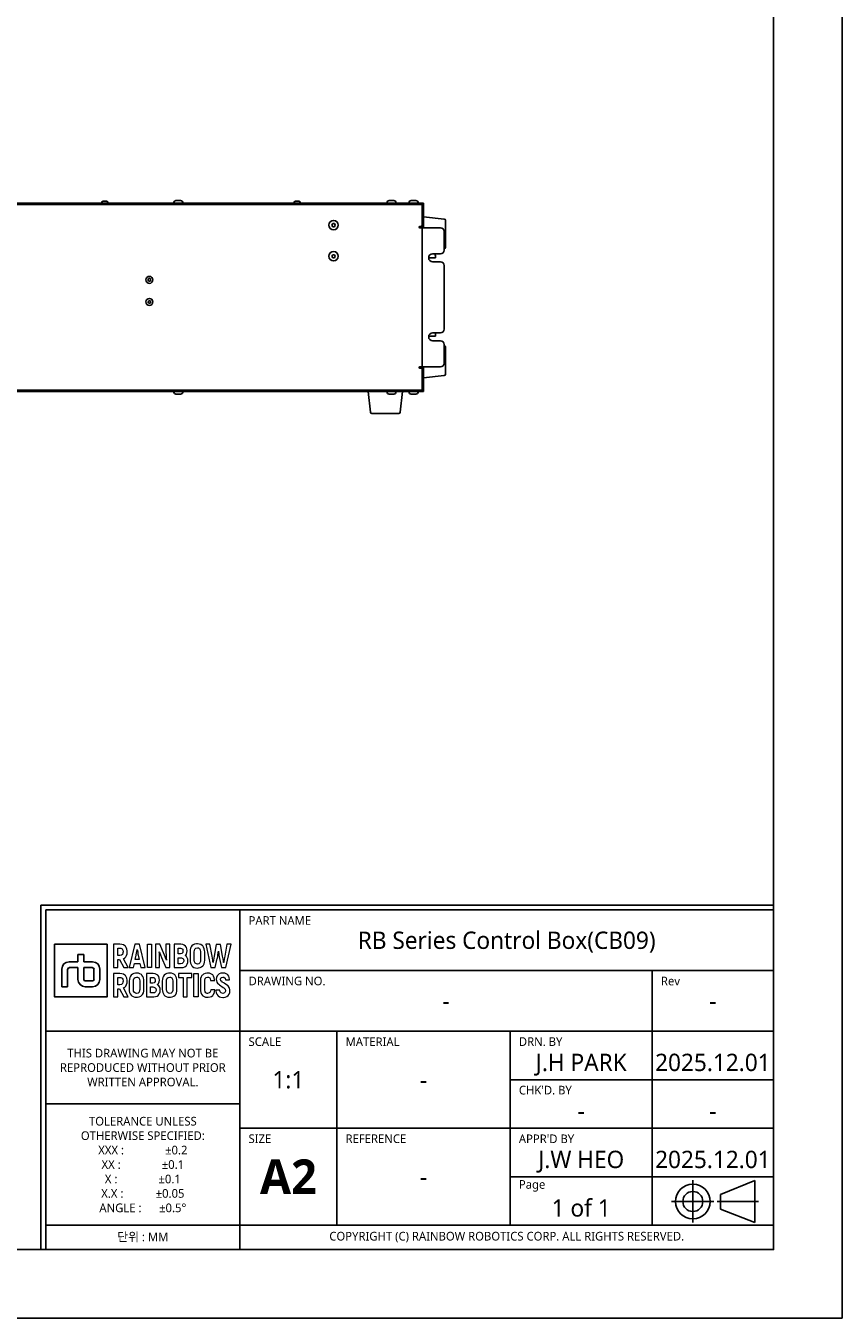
# Model space of a CAD drawing. Header units: millimetres. Extents: x 165 to 2541, y 199 to 1879.
# Tile 23 of 61: x 1875 to 2541, y 199 to 1254. Entities that reach past the tile are written whole.
import ezdxf
from ezdxf.enums import TextEntityAlignment as Align

# ---------------------------------------------------------------- set-up
doc = ezdxf.new("R2010")
doc.units = ezdxf.units.MM
doc.header["$LTSCALE"] = 4
doc.linetypes.add('CENTER2', pattern=[28.575, 19.05, -3.175, 3.175, -3.175])
for name, color, linetype in [('02_Center Line', 1, 'CENTER2'), ('07_Special Line2', 76, 'Continuous'), ('10_Drawing Template', 2, 'Continuous')]:
    doc.layers.add(name, color=color, linetype=linetype)
doc.layers.add('14_Mark', color=7, linetype='Continuous', true_color=0xe03c31)
doc.styles.add('Rainbow-2.5 Style', font='malgunsl.ttf')

# ---------------------------------------------------------------- blocks, each defined once
blk = doc.blocks.new('A$Cf13cdfad')
at = {"linetype": 'Continuous'}
for p, q in [((569.17, 25.23), (576.15, 28.12)), ((576.15, 28.12), (576.15, 19.53)), ((569.17, 25.23), (569.17, 22.27)), ((576.15, 19.53), (569.17, 22.27))]:
    blk.add_line(p, q, dxfattribs=at)
blk.add_lwpolyline([(0, 0), (594, 0), (594, 420), (0, 420)], close=True)
at = {"lineweight": 0}
for points in [[(446.64, 76.29), (445.33, 76.29), (445.33, 71.52), (446.17, 71.52), (446.17, 73.18), (446.55, 73.18)], [(446.64, 75.5), (446.79, 75.48), (447.05, 75.36), (447.2, 75.12), (447.26, 74.75), (447.24, 74.54), (447.14, 74.23), (446.94, 74.04), (446.64, 73.98), (446.17, 73.98)], [(446.17, 73.98), (446.17, 75.5), (446.64, 75.5)], [(447.91, 75.63), (447.73, 75.89), (447.63, 75.99), (447.35, 76.16), (447.02, 76.26), (446.64, 76.29)], [(447.85, 73.74), (447.99, 74.02), (448.08, 74.36), (448.11, 74.75), (448.1, 74.97), (448.04, 75.32), (447.91, 75.63)], [(450.59, 76.29), (449.69, 76.29), (448.52, 71.52), (449.4, 71.52), (449.58, 72.39), (450.7, 72.39)], [(449.76, 73.18), (449.94, 74.07), (449.96, 74.16), (450.02, 74.47), (450.07, 74.82), (450.13, 75.24), (450.15, 75.24)], [(450.15, 75.24), (450.18, 75.07), (450.25, 74.63), (450.3, 74.29), (450.34, 74.07), (450.53, 73.18), (449.76, 73.18)], [(450.7, 72.39), (450.89, 71.52), (451.76, 71.52), (450.59, 76.29)], [(454.74, 76.29), (453.91, 76.29), (453.91, 71.52), (454.73, 71.52), (454.73, 72.96), (454.72, 73.32), (454.71, 73.68), (454.69, 74.04), (454.67, 74.39), (454.63, 74.74), (454.65, 74.76)], [(454.65, 74.76), (454.67, 74.7), (454.75, 74.49), (454.89, 74.12), (455.09, 73.6), (456.01, 71.52)], [(456.12, 73.07), (456.08, 73.16), (455.94, 73.54), (455.85, 73.76), (455.73, 74.05), (454.74, 76.29)], [(456.01, 71.52), (456.84, 71.52), (456.84, 76.29)], [(456.84, 76.29), (456.02, 76.29), (456.02, 74.84), (456.02, 74.53), (456.04, 74.18), (456.06, 73.83), (456.09, 73.46), (456.13, 73.09), (456.12, 73.07)], [(459.08, 76.29), (457.69, 76.29), (457.69, 71.52), (459.12, 71.52), (459.2, 71.53), (459.56, 71.58), (459.86, 71.7), (460.13, 71.91), (460.18, 71.95), (460.36, 72.23)], [(458.96, 75.5), (459.22, 75.45), (459.43, 75.26), (459.49, 74.93), (459.45, 74.63), (459.28, 74.41), (458.98, 74.33), (458.52, 74.33)], [(458.52, 74.33), (458.52, 75.5), (458.96, 75.5)], [(460.19, 75.66), (459.99, 75.93), (459.76, 76.12), (459.45, 76.25), (459.08, 76.29)], [(460.36, 73.55), (460.19, 73.77), (459.91, 73.97), (459.98, 74.03), (460.18, 74.28)], [(460.18, 74.28), (460.3, 74.6), (460.34, 74.97), (460.34, 74.98), (460.3, 75.35), (460.19, 75.66)], [(462.43, 76.37), (462.22, 76.36), (461.87, 76.29), (461.57, 76.15), (461.33, 75.94), (461.19, 75.77), (461.04, 75.48), (460.95, 75.15), (460.93, 74.76), (460.93, 73.06), (460.94, 72.79), (461.01, 72.43), (461.13, 72.13)], [(461.13, 72.13), (461.33, 71.87), (461.45, 71.75), (461.72, 71.58), (462.05, 71.47), (462.43, 71.44), (462.63, 71.45), (462.98, 71.52), (463.28, 71.66), (463.53, 71.87), (463.66, 72.04), (463.81, 72.33), (463.9, 72.67), (463.93, 73.06), (463.93, 74.76), (463.91, 75.02), (463.84, 75.38), (463.71, 75.68)], [(462.43, 72.25), (462.22, 72.28), (461.98, 72.42), (461.84, 72.68), (461.79, 73.06), (461.79, 74.76), (461.81, 75.02), (461.92, 75.32), (462.12, 75.5), (462.43, 75.56)], [(463.71, 75.68), (463.53, 75.94), (463.41, 76.06), (463.13, 76.24), (462.8, 76.34), (462.43, 76.37)], [(462.43, 75.56), (462.63, 75.54), (462.87, 75.4), (463.02, 75.14), (463.06, 74.76), (463.06, 73.06), (463.04, 72.8), (462.93, 72.5), (462.73, 72.31), (462.43, 72.25)], [(464.99, 76.29), (464.13, 76.29), (465.19, 71.52)], [(465.63, 72.57), (465.6, 72.75), (465.56, 73.06), (465.5, 73.43), (465.42, 73.87), (464.99, 76.29)], [(465.19, 71.52), (466.09, 71.52), (466.48, 73.36), (466.51, 73.48), (466.58, 73.81), (466.63, 74.16), (466.67, 74.52), (466.72, 74.9), (466.74, 74.9)], [(467.16, 76.22), (466.28, 76.22), (465.86, 73.89), (465.79, 73.47), (465.72, 73.02), (465.67, 72.73), (465.65, 72.57), (465.63, 72.57)], [(466.74, 74.9), (466.75, 74.76), (466.79, 74.4), (466.84, 74.05), (466.89, 73.7), (466.97, 73.36), (467.36, 71.52)], [(467.79, 72.57), (467.78, 72.67), (467.74, 72.93), (467.67, 73.33), (467.59, 73.89), (467.16, 76.22)], [(467.36, 71.52), (468.25, 71.52), (469.32, 76.29)], [(469.32, 76.29), (468.46, 76.29), (468.03, 73.87), (467.97, 73.56), (467.9, 73.17), (467.86, 72.84), (467.82, 72.57), (467.79, 72.57)], [(446.55, 73.18), (447.4, 71.52), (448.32, 71.52), (447.36, 73.33)], [(447.36, 73.33), (447.37, 73.34), (447.64, 73.51), (447.85, 73.74)], [(458.99, 73.55), (459.19, 73.53), (459.48, 73.39), (459.58, 73.27), (459.66, 72.92), (459.66, 72.84), (459.56, 72.55), (459.34, 72.37), (458.99, 72.31), (458.52, 72.31)], [(458.52, 72.31), (458.52, 73.55), (458.99, 73.55)], [(460.36, 72.23), (460.48, 72.55), (460.51, 72.92), (460.48, 73.23), (460.36, 73.55)], [(446.64, 70.32), (445.33, 70.32), (445.33, 65.55), (446.17, 65.55), (446.17, 67.22), (446.55, 67.22)], [(446.64, 69.52), (446.79, 69.51), (447.05, 69.39), (447.2, 69.14), (447.26, 68.77), (447.24, 68.57), (447.14, 68.26), (446.94, 68.08), (446.64, 68.01), (446.17, 68.01)], [(446.17, 68.01), (446.17, 69.52), (446.64, 69.52)], [(447.91, 69.67), (447.73, 69.92), (447.63, 70.02), (447.35, 70.19), (447.02, 70.29), (446.64, 70.32)], [(447.85, 67.77), (447.99, 68.06), (448.08, 68.39), (448.11, 68.78), (448.1, 68.99), (448.04, 69.35), (447.91, 69.67)], [(450.03, 70.41), (449.82, 70.39), (449.47, 70.32), (449.17, 70.19), (448.92, 69.97), (448.79, 69.81), (448.64, 69.51), (448.55, 69.18), (448.52, 68.79), (448.52, 67.09), (448.54, 66.82), (448.6, 66.47), (448.73, 66.16)], [(448.73, 66.16), (448.92, 65.9), (449.05, 65.78), (449.32, 65.61), (449.65, 65.51), (450.03, 65.47), (450.22, 65.48), (450.57, 65.55), (450.88, 65.69), (451.13, 65.9), (451.26, 66.07), (451.41, 66.36), (451.49, 66.7), (451.52, 67.09), (451.52, 68.79), (451.51, 69.06), (451.44, 69.41), (451.31, 69.72)], [(450.03, 66.28), (449.81, 66.31), (449.58, 66.45), (449.43, 66.71), (449.39, 67.09), (449.39, 68.79), (449.41, 69.06), (449.52, 69.35), (449.72, 69.54), (450.03, 69.59)], [(451.31, 69.72), (451.13, 69.97), (451, 70.09), (450.72, 70.26), (450.4, 70.37), (450.03, 70.41)], [(450.03, 69.59), (450.23, 69.57), (450.47, 69.43), (450.61, 69.17), (450.66, 68.79), (450.66, 67.09), (450.64, 66.83), (450.53, 66.52), (450.32, 66.34), (450.03, 66.28)], [(453.43, 70.32), (452.04, 70.32), (452.04, 65.55), (453.55, 65.55), (453.9, 65.61), (454.21, 65.73), (454.48, 65.94), (454.53, 65.99), (454.71, 66.26)], [(453.3, 69.53), (453.57, 69.48), (453.77, 69.3), (453.84, 68.96), (453.8, 68.67), (453.63, 68.44), (453.33, 68.36), (452.88, 68.36)], [(452.88, 68.36), (452.88, 69.53), (453.3, 69.53)], [(454.54, 69.69), (454.34, 69.96), (454.1, 70.15), (453.8, 70.28), (453.43, 70.32)], [(454.53, 68.31), (454.65, 68.62), (454.69, 68.99), (454.69, 69), (454.65, 69.37), (454.54, 69.69)], [(456.78, 70.41), (456.57, 70.39), (456.23, 70.32), (455.92, 70.19), (455.67, 69.97), (455.54, 69.81), (455.39, 69.51), (455.3, 69.18), (455.27, 68.79), (455.27, 67.09), (455.29, 66.82), (455.36, 66.47), (455.49, 66.16)], [(455.49, 66.16), (455.67, 65.9), (455.8, 65.78), (456.07, 65.61), (456.4, 65.51), (456.78, 65.47), (456.98, 65.48), (457.32, 65.55), (457.63, 65.69), (457.88, 65.9), (458.01, 66.07), (458.16, 66.36), (458.25, 66.7), (458.27, 67.09), (458.27, 68.79), (458.26, 69.06), (458.19, 69.41), (458.06, 69.72)], [(456.78, 66.28), (456.56, 66.31), (456.33, 66.45), (456.18, 66.71), (456.14, 67.09), (456.14, 68.79), (456.16, 69.06), (456.27, 69.35), (456.48, 69.54), (456.78, 69.59)], [(458.06, 69.72), (457.88, 69.97), (457.75, 70.09), (457.48, 70.26), (457.15, 70.37), (456.78, 70.41)], [(456.78, 69.59), (456.98, 69.57), (457.22, 69.43), (457.36, 69.17), (457.41, 68.79), (457.41, 67.09), (457.39, 66.83), (457.28, 66.52), (457.07, 66.34), (456.78, 66.28)], [(463.19, 69.62), (463.1, 69.29), (463.07, 68.89), (463.07, 66.99), (463.08, 66.79), (463.14, 66.42), (463.26, 66.12), (463.45, 65.87), (463.53, 65.79), (463.8, 65.62), (464.12, 65.51), (464.5, 65.47), (464.66, 65.48), (465.02, 65.54), (465.33, 65.66), (465.58, 65.86), (465.68, 65.97), (465.84, 66.25)], [(464.5, 70.42), (464.37, 70.42), (464.01, 70.35), (463.7, 70.22), (463.45, 70.02), (463.35, 69.9), (463.19, 69.62)], [(464.5, 66.28), (464.43, 66.28), (464.16, 66.38), (463.99, 66.62), (463.94, 66.99), (463.94, 68.99), (464.02, 69.33), (464.2, 69.54), (464.49, 69.61)], [(464.49, 69.61), (464.67, 69.59), (464.96, 69.44), (465.06, 69.28), (465.14, 68.9), (465.97, 68.9), (465.95, 69.11), (465.88, 69.47), (465.75, 69.77), (465.56, 70.03), (465.48, 70.11), (465.21, 70.28), (464.88, 70.38), (464.5, 70.42)], [(467.63, 70.42), (467.6, 70.42), (467.23, 70.37), (466.91, 70.26), (466.65, 70.07), (466.46, 69.84), (466.33, 69.54), (466.28, 69.18), (466.31, 68.89), (466.43, 68.57), (466.55, 68.37), (466.78, 68.12), (466.94, 67.99), (467.24, 67.78), (467.41, 67.67), (467.7, 67.49), (467.8, 67.42), (468.06, 67.18), (468.09, 67.13), (468.2, 66.81), (468.2, 66.73), (468.06, 66.42), (467.98, 66.36), (467.64, 66.28)], [(468.91, 66.13), (469.03, 66.45), (469.07, 66.8), (469.06, 67.02), (468.97, 67.36), (468.9, 67.5), (468.69, 67.78), (468.59, 67.87), (468.31, 68.1), (468.2, 68.17), (467.9, 68.35), (467.82, 68.4), (467.52, 68.59), (467.49, 68.6), (467.24, 68.84), (467.13, 69.16), (467.13, 69.18), (467.27, 69.48), (467.3, 69.51), (467.63, 69.61)], [(468.83, 69.79), (468.64, 70.05), (468.59, 70.09), (468.33, 70.27), (468, 70.38), (467.63, 70.42)], [(467.63, 69.61), (467.86, 69.57), (468.07, 69.38), (468.15, 69.04), (469.01, 69.04), (469, 69.11), (468.95, 69.48), (468.83, 69.79)], [(446.55, 67.22), (447.4, 65.55), (448.32, 65.55), (447.36, 67.37)], [(447.36, 67.37), (447.37, 67.37), (447.64, 67.54), (447.85, 67.77)], [(453.34, 67.58), (453.54, 67.56), (453.83, 67.42), (453.93, 67.3), (454.01, 66.95), (454, 66.87), (453.91, 66.58), (453.69, 66.4), (453.34, 66.35), (452.88, 66.35)], [(452.88, 66.35), (452.88, 67.58), (453.34, 67.58)], [(454.7, 67.58), (454.54, 67.8), (454.26, 68), (454.32, 68.06), (454.53, 68.31)], [(454.71, 66.26), (454.82, 66.58), (454.86, 66.95), (454.83, 67.26), (454.7, 67.58)], [(465.99, 66.97), (465.15, 66.97), (465.11, 66.73), (464.97, 66.46), (464.85, 66.36), (464.5, 66.28)], [(465.84, 66.25), (465.94, 66.58), (465.99, 66.97)], [(467.04, 66.9), (466.19, 66.9), (466.19, 66.76), (466.25, 66.4), (466.38, 66.1), (466.58, 65.84), (466.65, 65.77), (466.93, 65.6), (467.25, 65.49), (467.63, 65.46), (467.75, 65.46), (468.11, 65.52), (468.42, 65.64), (468.68, 65.84), (468.7, 65.86), (468.91, 66.13)], [(467.64, 66.28), (467.61, 66.28), (467.3, 66.35), (467.11, 66.56), (467.04, 66.9)]]:
    blk.add_lwpolyline(points, dxfattribs=at)
for points in [[(452.22, 76.29), (453.06, 76.29), (453.06, 71.52), (452.22, 71.52), (452.22, 76.29)], [(461.33, 70.32), (458.55, 70.32), (458.55, 69.52), (459.51, 69.52), (459.51, 65.55), (460.37, 65.55), (460.37, 69.52), (461.33, 69.52)], [(461.72, 70.32), (462.56, 70.32), (462.56, 65.55), (461.72, 65.55), (461.72, 70.32)]]:
    blk.add_lwpolyline(points, close=True, dxfattribs=at)
at = {"linetype": 'Continuous'}
for radius in [3.55, 2.04]:
    blk.add_circle((563.53, 23.8), radius, dxfattribs=at)
at = {"layer": '02_Center Line'}
for p, q in [((563.53, 19.54), (563.53, 28.13)), ((559.2, 23.8), (567.79, 23.8)), ((568.47, 23.8), (576.92, 23.8))]:
    blk.add_line(p, q, dxfattribs=at)
at = {"layer": '07_Special Line2'}
for p, q in [((431.5, 58.55), (431.5, 83.3)), ((431.5, 83.3), (471.1, 83.3)), ((471.1, 14), (471.1, 83.3)), ((471.1, 83.3), (580, 83.3)), ((580, 83.3), (580, 14)), ((555.25, 70.93), (471.1, 70.93)), ((555.25, 70.93), (580, 70.93)), ((555.25, 58.55), (555.25, 70.93)), ((431.5, 58.55), (471.1, 58.55)), ((431.5, 43.7), (431.5, 58.55)), ((490.9, 58.55), (471.1, 58.55)), ((490.9, 58.55), (490.9, 18.95)), ((526.26, 58.55), (490.9, 58.55)), ((526.26, 58.55), (555.25, 58.55)), ((526.26, 48.65), (526.26, 58.55)), ((555.25, 48.65), (555.25, 58.55)), ((555.25, 58.55), (580, 58.55)), ((526.26, 38.75), (526.26, 48.65)), ((555.25, 48.65), (526.26, 48.65)), ((555.25, 38.75), (555.25, 48.65)), ((555.25, 48.65), (580, 48.65)), ((471.1, 43.7), (431.5, 43.7)), ((431.5, 14), (431.5, 43.7)), ((471.1, 38.75), (490.9, 38.75)), ((526.26, 38.75), (490.9, 38.75)), ((526.26, 38.75), (526.26, 28.85)), ((555.25, 38.75), (526.26, 38.75)), ((555.25, 28.85), (555.25, 38.75)), ((555.25, 38.75), (580, 38.75)), ((526.26, 28.85), (526.26, 18.95)), ((555.25, 28.85), (526.26, 28.85)), ((555.25, 18.95), (555.25, 28.85)), ((555.25, 28.85), (580, 28.85)), ((471.1, 18.95), (431.5, 18.95)), ((580, 18.95), (471.1, 18.95)), ((431.5, 14), (471.1, 14)), ((471.1, 14), (580, 14))]:
    blk.add_line(p, q, dxfattribs=at)
at = {"layer": '10_Drawing Template'}
for q in [(580, 84.29), (430.51, 14)]:
    blk.add_line((430.51, 84.29), q, dxfattribs=at)
blk.add_lwpolyline([(14, 14), (580, 14), (580, 406), (14, 406)], close=True, dxfattribs=at)
at = {"layer": '14_Mark'}
for p, q in [((438.05, 72.71), (438.05, 74.21)), ((438.05, 74.21), (439.25, 74.21)), ((439.25, 74.21), (439.25, 72.71)), ((434.77, 67.64), (434.77, 71.23)), ((435.96, 67.64), (435.96, 71.22)), ((436.26, 72.71), (438.05, 72.71)), ((438.05, 71.52), (436.26, 71.52)), ((438.05, 69.13), (438.05, 71.52)), ((439.25, 72.71), (441.04, 72.71)), ((441.04, 71.52), (439.25, 71.52)), ((439.25, 71.52), (439.25, 69.13)), ((441.33, 71.22), (441.33, 69.13)), ((442.53, 71.23), (442.53, 69.13)), ((439.54, 68.84), (441.04, 68.84)), ((434.77, 67.64), (435.96, 67.64)), ((439.54, 67.64), (441.04, 67.64))]:
    blk.add_line(p, q, dxfattribs=at)
blk.add_lwpolyline([(433.28, 76.29), (444.02, 76.29), (444.02, 65.56), (433.28, 65.56)], close=True, dxfattribs=at)
for centre, radius, start, end in [((436.26, 71.23), 1.49, 90, 180), ((436.26, 71.22), 0.297, 90, 180), ((441.04, 71.23), 1.49, 0, 90), ((441.04, 71.22), 0.297, 0, 90), ((439.54, 69.13), 1.49, 180, 270), ((439.54, 69.13), 0.297, 180, 270), ((441.04, 69.13), 1.49, 270, 0), ((441.04, 69.13), 0.297, 270, 0)]:
    blk.add_arc(centre, radius, start, end, dxfattribs=at)
at = {"attachment_point": 7, "style": 'Rainbow-2.5 Style'}
for s, insert, char_height in [('PART NAME', (472.87, 80.26), 1.768), ('DRAWING NO.', (472.87, 67.88), 1.7679), ('Rev', (557.02, 67.88), 1.768), ('SCALE', (472.87, 55.51), 1.768), ('MATERIAL', (492.67, 55.51), 1.768), ('DRN. BY', (528.03, 55.51), 1.768), ("CHK'D. BY", (528.03, 45.61), 1.768), ('SIZE', (472.87, 35.71), 1.768), ('REFERENCE', (492.67, 35.71), 1.768), ("APPR'D BY", (528.03, 35.71), 1.768), ('Page', (528.03, 25.81), 1.768)]:
    blk.add_mtext(s, dxfattribs=dict(at, insert=insert, char_height=char_height))
at = {"color": 2, "linetype": 'Continuous', "char_height": 1.7679, "width": 39.6, "attachment_point": 5, "style": 'Rainbow-2.5 Style'}
for s, insert in [('{\\C256;THIS DRAWING MAY NOT BE \\PREPRODUCED WITHOUT PRIOR \\PWRITTEN APPROVAL.}', (451.3, 51.12)), ('{\\C256;TOLERANCE UNLESS \\POTHERWISE SPECIFIED:\\PXXX :              %%P0.2\\PXX :              %%P0.1  \\PX :              %%P0.1\\PX.X :           %%P0.05\\PANGLE :      %%P0.5%%D}', (451.3, 31.33)), ('{\\C256;단위 : MM}', (451.3, 16.48))]:
    blk.add_mtext(s, dxfattribs=dict(at, insert=insert))
at = {"insert": (481, 28.85), "char_height": 7.0714, "width": 19.8, "attachment_point": 5, "style": 'Rainbow-2.5 Style'}
blk.add_mtext('{\\fMalgun Gothic|b1|i0|c129|p50;A2}', dxfattribs=at)
at = {"linetype": 'Continuous', "insert": (525.55, 16.53), "char_height": 1.7679, "width": 108.9, "attachment_point": 5, "style": 'Rainbow-2.5 Style'}
blk.add_mtext('COPYRIGHT (C) RAINBOW ROBOTICS CORP. ALL RIGHTS RESERVED.', dxfattribs=at)
at = {"style": 'Rainbow-2.5 Style'}
for tag, p in [('품명', (525.55, 77.11)), ('품번', (513.18, 64.74)), ('리비전', (567.62, 64.74)), ('제도', (540.75, 52.19)), ('제도일자', (567.62, 52.19)), ('스케일', (481, 48.65)), ('재질', (508.58, 48.65)), ('검토', (540.75, 42.29)), ('검토일자', (567.62, 42.29)), ('승인', (540.75, 32.39)), ('승인일자', (567.62, 32.39)), ('참조', (508.58, 28.85)), ('페이지', (540.75, 22.49))]:
    blk.add_attdef(tag, text='', height=3.54, dxfattribs=at).set_placement(p, align=Align.MIDDLE_CENTER)
blk = doc.blocks.new('qjweiofjioewqjfioq')
at = {"color": 0, "ltscale": 0.657895}
for p, q in [((1786, 1108), (1786, 1109)), ((1787, 1109), (1786, 1109)), ((1786, 1091), (1786, 1108)), ((1787, 1109), (1788, 1109)), ((1787, 1109), (1787, 1108)), ((1788, 1108), (1787, 1108)), ((1787, 1108), (1787, 1091)), ((1788, 1109), (2184, 1109)), ((2184, 1108), (1788, 1108)), ((1790.2, 1109.3), (1790.2, 1109)), ((1792.1, 1111.2), (1795.9, 1111.2)), ((1797.8, 1109.3), (1797.8, 1109)), ((1808.2, 1109.3), (1808.2, 1109)), ((1810.1, 1111.2), (1813.9, 1111.2)), ((1815.8, 1109.3), (1815.8, 1109)), ((1923.1, 1109.2), (1923.1, 1109)), ((1924.6, 1110.6), (1927.4, 1110.6)), ((1928.8, 1109.2), (1928.8, 1109)), ((1982.2, 1109.3), (1982.2, 1109)), ((1984.1, 1111.2), (1987.9, 1111.2)), ((1989.8, 1109.3), (1989.8, 1109)), ((2080.1, 1109.2), (2080.1, 1109)), ((2081.6, 1110.6), (2084.4, 1110.6)), ((2085.8, 1109.2), (2085.8, 1109)), ((2156.2, 1109.3), (2156.2, 1109)), ((2158.1, 1111.2), (2161.9, 1111.2)), ((2163.8, 1109.3), (2163.8, 1109)), ((2174.2, 1109.3), (2174.2, 1109)), ((2176.1, 1111.2), (2179.9, 1111.2)), ((2181.8, 1109.3), (2181.8, 1109)), ((2184, 1109), (2185, 1109)), ((2185, 1108), (2184, 1108)), ((2185, 1108), (2185, 1109)), ((2186, 1109), (2185, 1109)), ((2185, 1091), (2185, 1108)), ((2186, 1109), (2186, 1108)), ((2186, 1108), (2186, 1091)), ((1761, 1097.2), (1768.8, 1097.2)), ((1768.8, 1097.2), (1766.3, 1097.2)), ((1766.3, 1079.2), (1766.3, 1097.2)), ((1770.8, 1099.2), (1786, 1099.2)), ((1787, 1106.5), (1787, 1091)), ((2185, 1091), (2185, 1106.5)), ((2203.1, 1096.1), (2186, 1098)), ((1761, 1087.2), (1766.3, 1087.2)), ((1785.5, 1089), (1772, 1089)), ((1785.5, 1089), (1787, 1089)), ((1786, 1090), (1786, 1091)), ((1786, 1090), (1787, 1090)), ((1786, 1089), (1786, 1090)), ((1787, 1091), (1787, 1090)), ((1787, 1090), (1787, 1089)), ((1787, 975.5), (1787, 1089)), ((1787, 1089), (1788.5, 1089)), ((1788, 1089), (1788, 1090)), ((1788, 1090), (1789, 1090)), ((1788.2, 1089), (1788.2, 1090)), ((1788.6, 1089.7), (1788.4, 1090)), ((1789, 1089), (1788.5, 1089)), ((1788.6, 1089.7), (1788.6, 1089)), ((2111.3, 1091.2), (2112, 1092.4)), ((2112, 1089.9), (2111.3, 1091.2)), ((2112, 1092.4), (2113.4, 1092.4)), ((2113.4, 1089.9), (2112, 1089.9)), ((2113.4, 1092.4), (2114.1, 1091.2)), ((2114.1, 1091.2), (2113.4, 1089.9)), ((2183, 1090), (2184, 1090)), ((2183.5, 1089), (2183, 1089)), ((2183.5, 1089), (2185, 1089)), ((2185, 1090), (2185, 1091)), ((2185, 1090), (2186, 1090)), ((2185, 1089), (2185, 1090)), ((2185, 1089), (2185, 975.5)), ((2185, 1089), (2186.5, 1089)), ((2186, 1091), (2186, 1090)), ((2186, 1090), (2186, 1089)), ((2200, 1089), (2186.5, 1089)), ((2204, 1095.1), (2204, 1072.9)), ((1746, 982.2), (1746, 1082.2)), ((1756, 982.2), (1756, 1082.2)), ((1768.8, 1079.2), (1766.3, 1079.2)), ((1769, 1070.7), (1769, 1086)), ((1839.6, 1078.5), (1840.3, 1079.7)), ((1840.3, 1077.2), (1839.6, 1078.5)), ((1840.3, 1079.7), (1841.7, 1079.7)), ((1841.7, 1077.2), (1840.3, 1077.2)), ((1841.7, 1079.7), (1842.4, 1078.5)), ((1842.4, 1078.5), (1841.7, 1077.2)), ((2203, 1086), (2203, 1070.7)), ((1772, 1067.7), (1778.4, 1067.7)), ((1781, 1062.7), (1781, 1066.4)), ((2111.3, 1065.8), (2112, 1067)), ((2112, 1064.5), (2111.3, 1065.8)), ((2112, 1067), (2113.4, 1067)), ((2113.4, 1067), (2114.1, 1065.8)), ((2114.1, 1065.8), (2113.4, 1064.5)), ((2193.6, 1067.7), (2200, 1067.7)), ((2203.1, 1071.9), (2203, 1071.9)), ((1769, 1006.2), (1769, 1058.2)), ((1778.4, 1061.2), (1772, 1061.2)), ((2113.4, 1064.5), (2112, 1064.5)), ((2196, 1064.5), (2190.3, 1064.5)), ((2200, 1061.2), (2193.6, 1061.2)), ((2203, 1058.2), (2203, 1006.2)), ((1769, 1052.9), (1760.2, 1052.9)), ((1760.2, 1052.9), (1760.2, 1049)), ((1760.2, 1049), (1764.2, 1049)), ((1760.2, 1039.6), (1760.2, 1049)), ((1961.2, 1046.5), (1961.8, 1047.5)), ((1961.8, 1045.5), (1961.2, 1046.5)), ((1961.8, 1047.5), (1962.9, 1047.5)), ((1962.9, 1045.5), (1961.8, 1045.5)), ((1962.9, 1047.5), (1963.5, 1046.5)), ((1963.5, 1046.5), (1962.9, 1045.5)), ((1769, 1039.6), (1760.2, 1039.6)), ((1760.2, 1039.6), (1760.2, 1030)), ((1844.2, 1037), (1844.8, 1038)), ((1844.8, 1036), (1844.2, 1037)), ((1844.8, 1038), (1845.9, 1038)), ((1845.9, 1036), (1844.8, 1036)), ((1845.9, 1038), (1846.5, 1037)), ((1846.5, 1037), (1845.9, 1036)), ((1769, 1029.5), (1756, 1029.5)), ((1760.2, 1030), (1769, 1030)), ((1760.2, 1029.5), (1760.2, 1030)), ((1961.2, 1028.5), (1961.8, 1029.5)), ((1961.8, 1027.5), (1961.2, 1028.5)), ((1961.8, 1029.5), (1962.9, 1029.5)), ((1962.9, 1027.5), (1961.8, 1027.5)), ((1962.9, 1029.5), (1963.5, 1028.5)), ((1963.5, 1028.5), (1962.9, 1027.5)), ((1769, 1017.5), (1756, 1017.5)), ((1760.2, 1016.9), (1760.2, 1017.5)), ((1760.2, 1016.9), (1760.2, 1007.3)), ((1769, 1016.9), (1760.2, 1016.9)), ((1760.2, 1007.3), (1769, 1007.3)), ((1760.2, 998), (1760.2, 1007.3)), ((1771, 1003.4), (1771, 999.9)), ((1772, 1003.2), (1778.4, 1003.2)), ((1779.2, 996.8), (1779.2, 1003.1)), ((2193.6, 1003.2), (2200, 1003.2)), ((1765.9, 998), (1760.2, 998)), ((1760.2, 998), (1760.2, 994)), ((1760.2, 994), (1769, 994)), ((1771, 999.9), (1769, 999.9)), ((1769, 997.6), (1771, 997.6)), ((1769.1, 994.4), (1769, 994.4)), ((1769, 978.5), (1769, 993.7)), ((1771, 1001.8), (1774, 1001.8)), ((1773, 1000.7), (1771, 1000.7)), ((1771, 1000.2), (1775.9, 1000.2)), ((1771, 1000.1), (1774, 1000.1)), ((1774, 997.6), (1771, 997.6)), ((1771, 997.6), (1771, 996.5)), ((1771, 996.8), (1779, 996.8)), ((1778.4, 996.7), (1772, 996.7)), ((1776.7, 1001.3), (1776.7, 1001.1)), ((1778, 1000.6), (1778, 1000.7)), ((2196, 1000.5), (2190.4, 1000.5)), ((2200, 996.7), (2193.6, 996.7)), ((2203, 993.7), (2203, 978.5)), ((2203.1, 992.6), (2203, 992.6)), ((2204, 991.6), (2204, 969.4)), ((1766.7, 988.7), (1766.7, 988.5)), ((1766.7, 988.2), (1766.7, 988.5)), ((1766.7, 987.5), (1766.7, 964.3)), ((1769, 990), (1767.9, 990)), ((1766.7, 977.2), (1761, 977.2)), ((1772, 975.5), (1785.5, 975.5)), ((1782.6, 968.6), (1782.6, 975.5)), ((1787, 975.5), (1785.5, 975.5)), ((1786, 974.5), (1786, 975.5)), ((1786, 973.5), (1786, 974.5)), ((1787, 974.5), (1786, 974.5)), ((1786, 956.5), (1786, 973.5)), ((1787, 975.5), (1787, 974.5)), ((1788.5, 975.5), (1787, 975.5)), ((1787, 974.5), (1787, 973.5)), ((1787, 973.5), (1787, 956.5)), ((1787, 973.5), (1787, 958)), ((1789, 974.5), (1788, 974.5)), ((1788.4, 974.5), (1788.4, 975.5)), ((1788.5, 975.5), (1789, 975.5)), ((2183, 975.5), (2183.5, 975.5)), ((2184, 974.5), (2183, 974.5)), ((2185, 975.5), (2183.5, 975.5)), ((2185, 974.5), (2185, 975.5)), ((2186.5, 975.5), (2185, 975.5)), ((2185, 973.5), (2185, 974.5)), ((2186, 974.5), (2185, 974.5)), ((2185, 956.5), (2185, 973.5)), ((2185, 958), (2185, 973.5)), ((2186, 975.5), (2186, 974.5)), ((2186, 974.5), (2186, 973.5)), ((2186, 973.5), (2186, 956.5)), ((2186.5, 975.5), (2200, 975.5)), ((1766.7, 967.2), (1761, 967.2)), ((1767.2, 963.8), (1782.1, 963.8)), ((1782.6, 966.5), (1782.6, 967.3)), ((1782.6, 966.5), (1782.6, 963)), ((1782.6, 963), (1782.6, 960.2)), ((1782.7, 967.7), (1782.7, 967.7)), ((1782.8, 960), (1785.7, 960)), ((1783.6, 960), (1783.6, 960)), ((2203.1, 968.4), (2186, 966.5)), ((1786, 955.5), (1786, 956.5)), ((1786, 955.5), (1787, 955.5)), ((1787, 956.5), (1788, 956.5)), ((1787, 956.5), (1787, 955.5)), ((1788, 955.5), (1787, 955.5)), ((1788, 956.5), (2184, 956.5)), ((2184, 955.5), (1788, 955.5)), ((1790.2, 955.2), (1790.2, 955.5)), ((1795.9, 953.3), (1792.1, 953.3)), ((1797.8, 955.2), (1797.8, 955.5)), ((1804.9, 938.4), (1803, 955.5)), ((1808.2, 955.2), (1808.2, 955.5)), ((1813.9, 953.3), (1810.1, 953.3)), ((1815.8, 955.2), (1815.8, 955.5)), ((1829.1, 938.4), (1831, 955.5)), ((1982.2, 955.2), (1982.2, 955.5)), ((1987.9, 953.3), (1984.1, 953.3)), ((1989.8, 955.2), (1989.8, 955.5)), ((2142.9, 938.4), (2141, 955.5)), ((2156.2, 955.2), (2156.2, 955.5)), ((2161.9, 953.3), (2158.1, 953.3)), ((2163.8, 955.2), (2163.8, 955.5)), ((2167.1, 938.4), (2169, 955.5)), ((2174.2, 955.2), (2174.2, 955.5)), ((2179.9, 953.3), (2176.1, 953.3)), ((2181.8, 955.2), (2181.8, 955.5)), ((2184, 956.5), (2185, 956.5)), ((2185, 955.5), (2184, 955.5)), ((2185, 955.5), (2185, 956.5)), ((2185, 955.5), (2186, 955.5)), ((2186, 956.5), (2186, 955.5)), ((1828.1, 937.5), (1805.9, 937.5)), ((2166.1, 937.5), (2143.9, 937.5))]:
    blk.add_line(p, q, dxfattribs=at)
for centre, radius in [((2112.7, 1091.2), 3.8), ((1841, 1078.5), 3.8), ((2112.7, 1065.8), 3.8), ((1962.4, 1046.5), 2.85), ((1845.4, 1037), 2.85), ((1962.4, 1028.5), 2.85)]:
    blk.add_circle(centre, radius, dxfattribs=at)
at = {"color": 0, "ltscale": 0.657895, "extrusion": (0, 0, -1)}
for centre, radius, start, end in [((-1792.1, 1109.3), 1.9, 0, 90), ((-1795.9, 1109.3), 1.9, 90, 180), ((-1810.1, 1109.3), 1.9, 0, 90), ((-1813.9, 1109.3), 1.9, 90, 180), ((-1924.6, 1109.2), 1.43, 0, 90), ((-1927.4, 1109.2), 1.42, 90, 180), ((-1984.1, 1109.3), 1.9, 0, 90), ((-1987.9, 1109.3), 1.9, 90, 180), ((-2081.6, 1109.2), 1.43, 0, 90), ((-2084.4, 1109.2), 1.42, 90, 180), ((-2158.1, 1109.3), 1.9, 0, 90), ((-2161.9, 1109.3), 1.9, 90, 180), ((-2176.1, 1109.3), 1.9, 0, 90), ((-2179.9, 1109.3), 1.9, 90, 180), ((-1761, 1082.2), 15, 0, 90), ((-1770.8, 1097.2), 2, 0, 90), ((-1772, 1086), 3, 0, 90), ((-1788, 1091), 1, 270, 0), ((-1789, 1089.5), 0.5, 90, 270), ((-2183, 1089.5), 0.5, 270, 90), ((-2184, 1091), 1, 180, 270), ((-2200, 1086), 3, 90, 180), ((-2203, 1095.1), 1, 96.3402, 180), ((-1770.8, 1079.2), 2, 334.1581, 0), ((-1772, 1070.7), 3, 270, 0), ((-1778.4, 1064.5), 3.25, 90, 270), ((-2193.6, 1064.5), 3.25, 270, 90), ((-2186, 1064.5), 10, 161.0344, 180), ((-2200, 1070.7), 3, 180, 270), ((-2203, 1072.9), 1, 180, 263.6598), ((-1772, 1058.2), 3, 0, 90), ((-1781.5, 1062.7), 0.5, 340.9707, 0), ((-2200, 1058.2), 3, 90, 180), ((-1772, 1006.2), 3, 270, 0), ((-1778.4, 1000), 3.25, 90, 270), ((-2193.6, 1000), 3.25, 270, 90), ((-2186, 1000.5), 10, 164.038, 180), ((-2200, 1006.2), 3, 180, 270), ((-1772, 993.7), 3, 0, 90), ((-2200, 993.7), 3, 90, 180), ((-2203, 991.6), 1, 96.3402, 180), ((-1761, 982.2), 15, 270, 0), ((-1772, 978.5), 3, 270, 0), ((-1788, 973.5), 1, 0, 90), ((-1789, 975), 0.5, 90, 270), ((-2183, 975), 0.5, 270, 90), ((-2184, 973.5), 1, 90, 180), ((-2200, 978.5), 3, 180, 270), ((-1767.2, 964.3), 0.5, 270.3, 0), ((-1782.1, 963.3), 0.5, 90.3, 180), ((-1782.8, 960.2), 0.25, 270.0001, 0), ((-1785.7, 960.2), 0.25, 180, 270), ((-2203, 969.4), 1, 180, 263.6598), ((-1792.1, 955.2), 1.9, 270, 0), ((-1795.9, 955.2), 1.9, 180, 270), ((-1810.1, 955.2), 1.9, 270, 0), ((-1813.9, 955.2), 1.9, 180, 270), ((-1984.1, 955.2), 1.9, 270, 0), ((-1987.9, 955.2), 1.9, 180, 270), ((-2158.1, 955.2), 1.9, 270, 0), ((-2161.9, 955.2), 1.9, 180, 270), ((-2176.1, 955.2), 1.9, 270, 0), ((-2179.9, 955.2), 1.9, 180, 270), ((-1805.9, 938.5), 1, 270, 353.6598), ((-1828.1, 938.5), 1, 186.3402, 270), ((-2143.9, 938.5), 1, 270, 353.6598), ((-2166.1, 938.5), 1, 186.3402, 270)]:
    blk.add_arc(centre, radius, start, end, dxfattribs=at)
at = {"color": 0, "ltscale": 0.657895}
for centre, start, end in [((1761, 1082.2), 90, 180), ((1761, 982.2), 180, 270)]:
    blk.add_arc(centre, 5, start, end, dxfattribs=at)
for points, knots in [([(1764.2, 1049), (1764.1, 1048.5), (1764, 1048), (1764, 1047), (1764, 1046.5), (1764.2, 1045.5), (1764.3, 1045), (1764.6, 1044.4), (1764.8, 1044.2), (1765.1, 1043.8), (1765.3, 1043.6), (1765.9, 1043.1), (1766.5, 1042.8), (1767.7, 1042.4), (1768.4, 1042.3), (1769, 1042.3)], [-0.9896391, -0.9896391, -0.9896391, -0.9896391, -0.8384904, -0.8384904, -0.6908604, -0.6908604, -0.5432303, -0.5432303, -0.4595777, -0.4595777, -0.3759251, -0.3759251, -0.1879626, -0.1879626, 0, 0, 0, 0]), ([(1769, 1047.8), (1768.4, 1047.8), (1767.7, 1047.8), (1766.5, 1047.5), (1765.9, 1047.4), (1765, 1047), (1764.6, 1046.7), (1764.3, 1046.2), (1764.2, 1046.1), (1764.1, 1045.9)], [0, 0, 0, 0, 0.1888275, 0.1888275, 0.377655, 0.377655, 0.5664745, 0.5664745, 0.6594434, 0.6594434, 0.6594434, 0.6594434]), ([(1764.2, 1049), (1764.2, 1049.1), (1764.3, 1049.2), (1764.6, 1049.6), (1765, 1049.8), (1765.9, 1050.3), (1766.5, 1050.4), (1767.7, 1050.7), (1768.4, 1050.7), (1769, 1050.7)], [0.8886614, 0.8886614, 0.8886614, 0.8886614, 0.9435837, 0.9435837, 1.1322984, 1.1322984, 1.3210181, 1.3210181, 1.5097378, 1.5097378, 1.5097378, 1.5097378]), ([(1769, 1042.4), (1768.4, 1042.6), (1767.9, 1042.8), (1767, 1043.4), (1766.6, 1043.8), (1766.1, 1044.6), (1766, 1045), (1766, 1045.7), (1766.1, 1046.1), (1766.6, 1046.7), (1767, 1047), (1767.9, 1047.4), (1768.4, 1047.5), (1769, 1047.6)], [-1.313086, -1.313086, -1.313086, -1.313086, -1.132933, -1.132933, -0.944113, -0.944113, -0.755294, -0.755294, -0.566474, -0.566474, -0.377655, -0.377655, -0.197502, -0.197502, -0.197502, -0.197502]), ([(1769, 1045.4), (1768.4, 1045.3), (1767.9, 1045.1), (1767, 1044.7), (1766.6, 1044.5), (1766.4, 1044.2)], [0.1975757, 0.1975757, 0.1975757, 0.1975757, 0.3778926, 0.3778926, 0.5650169, 0.5650169, 0.5650169, 0.5650169]), ([(1766.8, 1043.7), (1766.9, 1043.7), (1767, 1043.7), (1767.7, 1043.8), (1768.4, 1043.9), (1769, 1043.9)], [-1.7322813, -1.7322813, -1.7322813, -1.7322813, -1.7015166, -1.7015166, -1.5124513, -1.5124513, -1.5124513, -1.5124513]), ([(1769, 994.4), (1768.4, 994.4), (1767.7, 994.4), (1766.5, 994.5), (1765.9, 994.6), (1765, 994.9), (1764.6, 995.1), (1764.1, 995.6), (1764, 995.8), (1764, 996.4), (1764.1, 996.7), (1764.6, 997.3), (1765, 997.5), (1765.6, 997.8), (1765.7, 997.9), (1765.9, 998)], [0, 0, 0, 0, 0.18872, 0.18872, 0.377439, 0.377439, 0.566154, 0.566154, 0.754869, 0.754869, 0.943584, 0.943584, 1.132298, 1.132298, 1.185167, 1.185167, 1.185167, 1.185167]), ([(1765.7, 997.9), (1766.1, 997.8), (1766.6, 997.7), (1767.7, 997.6), (1768.4, 997.6), (1769, 997.6)], [1.1695688, 1.1695688, 1.1695688, 1.1695688, 1.3217603, 1.3217603, 1.5105878, 1.5105878, 1.5105878, 1.5105878]), ([(1769, 999.9), (1768.6, 999.9), (1768.2, 999.8), (1767.4, 999.5), (1767.1, 999.3), (1766.4, 998.8), (1766.1, 998.4), (1765.9, 998)], [2.668325, 2.668325, 2.668325, 2.668325, 2.7831557, 2.7831557, 2.8979865, 2.8979865, 3.046559, 3.046559, 3.046559, 3.046559]), ([(1771, 997.6), (1770.4, 997.6), (1769.7, 997.6), (1768.5, 997.7), (1767.9, 997.8), (1767, 998.1), (1766.6, 998.3), (1766.3, 998.5), (1766.3, 998.6), (1766.3, 998.6)], [-1.5105878, -1.5105878, -1.5105878, -1.5105878, -1.3217603, -1.3217603, -1.1329328, -1.1329328, -0.9441133, -0.9441133, -0.9242527, -0.9242527, -0.9242527, -0.9242527]), ([(1776.7, 1001.1), (1776.6, 1001.1), (1776.6, 1001.1), (1776.1, 1001), (1775.5, 1000.9), (1774.3, 1000.8), (1773.6, 1000.7), (1773, 1000.7)], [-1.9135696, -1.9135696, -1.9135696, -1.9135696, -1.8897869, -1.8897869, -1.7008025, -1.7008025, -1.5118182, -1.5118182, -1.5118182, -1.5118182]), ([(1774, 1001.8), (1774.6, 1001.8), (1775.3, 1001.7), (1776.5, 1001.4), (1777.1, 1001.2), (1778, 1000.7), (1778.4, 1000.4), (1778.9, 999.8), (1779, 999.5), (1779, 999), (1778.9, 998.7), (1778.4, 998.3), (1778, 998.1), (1777.1, 997.8), (1776.5, 997.7), (1775.3, 997.6), (1774.6, 997.6), (1774, 997.6)], [0, 0, 0, 0, 0.188828, 0.188828, 0.377655, 0.377655, 0.566474, 0.566474, 0.755294, 0.755294, 0.944113, 0.944113, 1.132933, 1.132933, 1.32176, 1.32176, 1.510588, 1.510588, 1.510588, 1.510588]), ([(1774, 1000.1), (1774.6, 1000.1), (1775.3, 1000.1), (1776.5, 1000.2), (1777.1, 1000.3), (1777.7, 1000.5), (1777.9, 1000.6), (1778.1, 1000.6)], [1.5115204, 1.5115204, 1.5115204, 1.5115204, 1.7004667, 1.7004667, 1.889413, 1.889413, 1.9694742, 1.9694742, 1.9694742, 1.9694742]), ([(1766.7, 988.7), (1766.7, 988.9), (1766.7, 989), (1766.8, 989.3), (1766.9, 989.4), (1767.1, 989.6), (1767.2, 989.7), (1767.4, 989.9), (1767.5, 989.9), (1767.7, 990), (1767.8, 990), (1767.9, 990)], [0, 0, 0, 0, 0.0428113, 0.0428113, 0.0852467, 0.0852467, 0.1263561, 0.1263561, 0.1656855, 0.1656855, 0.1918331, 0.1918331, 0.1918331, 0.1918331]), ([(1766.7, 987.5), (1766.7, 987.6), (1766.7, 987.7), (1766.7, 987.8), (1766.7, 987.9), (1766.7, 988.1), (1766.7, 988.2)], [0, 0, 0, 0, 0.5, 0.5, 0.5, 1, 1, 1, 1]), ([(1782.6, 968), (1782.6, 968), (1782.6, 968), (1782.6, 968), (1782.6, 968.2), (1782.6, 968.4), (1782.6, 968.6)], [-0.451993, -0.451993, -0.451993, -0.451993, -0.4388659, -0.4388659, -0.4388659, -0.0125929, -0.0125929, -0.0125929, -0.0125929])]:
    blk.add_open_spline(points, degree=3, knots=knots, dxfattribs=at)
for points in [[(1767.3, 1044.9), (1767.8, 1044.9), (1768.4, 1045), (1769, 1045)], [(1766.7, 988.9), (1766.7, 988.9), (1766.7, 989), (1766.7, 989)], [(1782.6, 968.6), (1782.6, 968.6), (1782.6, 968.6), (1782.6, 968.6)], [(1782.6, 967.4), (1782.6, 967.6), (1782.6, 967.8), (1782.6, 968)], [(1782.6, 967.3), (1782.6, 967.3), (1782.6, 967.4), (1782.6, 967.4)], [(1782.6, 961), (1782.6, 961.2), (1782.6, 961.3), (1782.6, 961.4)], [(1782.6, 961), (1782.6, 961.2), (1782.6, 961.3), (1782.6, 961.4)]]:
    blk.add_open_spline(points, degree=3, dxfattribs=at)

msp = doc.modelspace()

# ---------------------------------------------------------------- block references
at = {"xscale": 4, "yscale": 4, "zscale": 4}
msp.add_blockref('A$Cf13cdfad', (165.31, 199.028), dxfattribs=at).add_auto_attribs({'페이지': '1 of 1', '참조': '-', '승인일자': '2025.12.01', '검토일자': '-', '승인': 'J.W HEO', '검토': '-', '제도일자': '2025.12.01', '제도': 'J.H PARK', '재질': '-', '스케일': '1:1', '리비전': '-', '품번': '-', '품명': 'RB Series Control Box(CB09)'})
msp.add_blockref('qjweiofjioewqjfioq', (13.474, 0))

doc.saveas('drawing.dxf')
